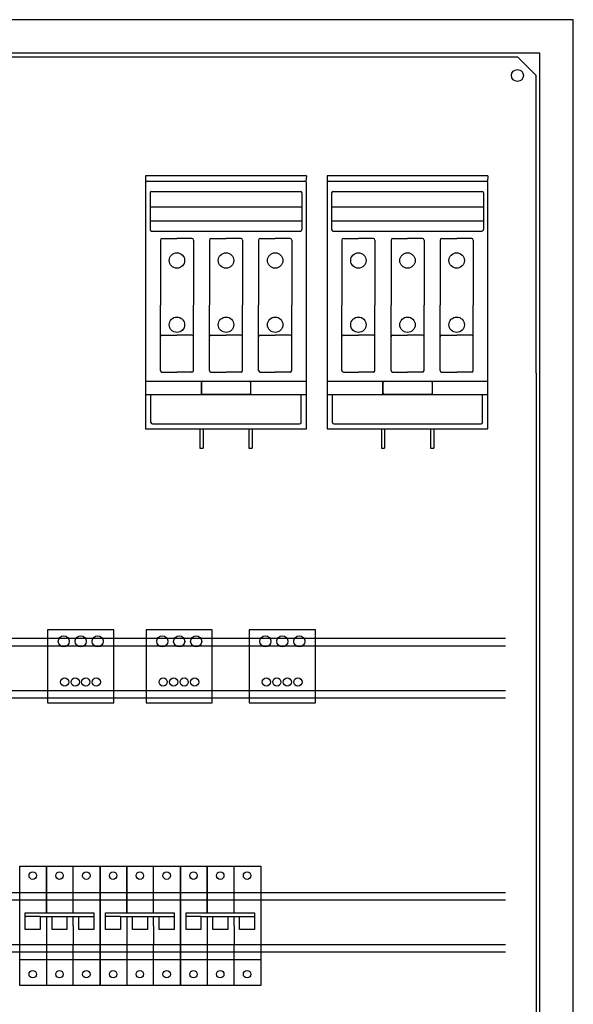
# Model space of a CAD drawing. Header units: centimetres. Extents: x -4250 to -484, y 169 to 6592.
# Tile 109 of 178: x -1899 to -1862, y 4809 to 4875. Entities that reach past the tile are written whole.
import ezdxf

# ---------------------------------------------------------------- set-up
doc = ezdxf.new("R2010")
doc.units = ezdxf.units.CM
for name, color, linetype in [('1', 7, 'Continuous'), ('devices', 7, 'Continuous'), ('OZNACZENIE', 7, 'Continuous'), ('w0', 7, 'Continuous')]:
    doc.layers.add(name, color=color, linetype=linetype)

# ---------------------------------------------------------------- blocks, each defined once
blk = doc.blocks.new('111712_332258856')
at = {"layer": 'w0'}
for p, q in [((60, 100), (0, 100)), ((60, 80), (60, 100)), ((57.75, 97.75), (2.25, 97.75)), ((3.75, 97.5), (56.25, 97.5)), ((57.5, 96.25), (56.25, 97.5)), ((57.75, 77.75), (57.75, 97.75)), ((57.5, 76.25), (57.5, 96.25)), ((60, 0), (60, 80)), ((57.75, 2.25), (57.75, 77.75)), ((57.5, 76.25), (57.5, 3.75))]:
    blk.add_line(p, q, dxfattribs=at)
blk.add_circle((56.25, 96.25), 0.4, dxfattribs=at)
at = {"flags": 1}
for tag, p in [('BD', (-4.191, 2.95)), ('NK', (-4.191, 2.186)), ('typ', (-4.191, 1.44)), ('po', (-4.191, 0.676))]:
    blk.add_attdef(tag, p, '', height=0.5, dxfattribs=at)
blk = doc.blocks.new('293595_1447705494')
for p, q in [((0, 4), (48.8, 4)), ((0, 3.5), (48.8, 3.5)), ((0, 0.5), (48.8, 0.5)), ((0, 0), (48.8, 0))]:
    blk.add_line(p, q)
at = {"flags": 1}
for tag, p in [('BD', (50.579, 4.07)), ('NK', (50.579, 2.078)), ('TYP', (50.579, 0.478)), ('PO', (50.579, -1.059))]:
    blk.add_attdef(tag, p, '', height=1, dxfattribs=at)
blk = doc.blocks.new('247698_725980249')
for p, q in [((0, -1.75), (0, 6.25)), ((0, 6.25), (1.8, 6.25)), ((1.8, 6.25), (3.6, 6.25)), ((1.8, 3.125), (1.8, 6.25)), ((1.8, 6.25), (1.8, 3.125)), ((3.6, 6.25), (5.4, 6.25)), ((3.6, 3.125), (3.6, 6.25)), ((5.4, 6.25), (5.4, -1.75)), ((0, 4.5), (1.8, 4.5)), ((1.8, 4.5), (3.6, 4.5)), ((3.6, 4.5), (5.4, 4.5)), ((0.375, 2.875), (0.375, 3.125)), ((0.375, 3.125), (4.975, 3.125)), ((0.375, 2), (0.375, 2.875)), ((1.375, 2.875), (0.375, 2.875)), ((0.375, 2.875), (0.375, 2.875)), ((0.375, 2.875), (0.375, 2.875)), ((1.375, 2.875), (1.375, 2)), ((1.375, 2.875), (4.975, 2.875)), ((1.8, 2.875), (1.8, -1.75)), ((2.175, 2), (2.175, 2.875)), ((3.175, 2.875), (3.175, 2)), ((3.6, 2.25), (3.6, 2.875)), ((3.975, 2), (3.975, 2.875)), ((3.975, 2.875), (3.975, 2.875)), ((3.975, 2.875), (3.975, 2.875)), ((4.975, 3.125), (4.975, 2.75)), ((4.975, 3.125), (4.975, 3.125)), ((4.975, 2.875), (4.975, 2)), ((4.975, 2.875), (4.975, 2.875)), ((4.975, 2.875), (4.975, 2.875)), ((4.975, 2.875), (4.975, 2.875)), ((1.375, 2), (0.375, 2)), ((3.175, 2), (2.175, 2)), ((3.6, 2.25), (3.6, 0.989)), ((4.975, 2), (3.975, 2)), ((3.6, -1.75), (3.6, 0.989)), ((0, 0), (1.8, 0)), ((1.8, 0), (3.6, 0)), ((3.6, 0), (5.4, 0)), ((1.8, -1.75), (0, -1.75)), ((3.6, -1.75), (1.8, -1.75)), ((5.4, -1.75), (3.6, -1.75))]:
    blk.add_line(p, q)
for centre in [(0.875, 5.625), (2.675, 5.625), (4.475, 5.625), (0.875, -1), (2.675, -1), (4.475, -1)]:
    blk.add_circle(centre, 0.25)
at = {"flags": 1}
for tag, p in [('BD', (6.637, 5.482)), ('NK', (6.637, 2.919)), ('TYP', (6.637, 0.727)), ('PO', (6.637, -1.51))]:
    blk.add_attdef(tag, p, '', height=0.5, dxfattribs=at)
blk = doc.blocks.new('289967_115225315')
at = {"layer": 'devices'}
blk.add_lwpolyline([(0, 0), (4.45, 0), (4.45, 4.9), (0, 4.9)], close=True, dxfattribs=at)
for centre, radius in [((1.085, 4.129), 0.372), ((2.225, 4.129), 0.372), ((3.365, 4.129), 0.372), ((1.148, 1.396), 0.276), ((1.854, 1.396), 0.276), ((2.56, 1.396), 0.276), ((3.266, 1.396), 0.276)]:
    blk.add_circle(centre, radius, dxfattribs=at)
at = {"flags": 1}
for tag, p in [('BD', (73.893, 16.217)), ('NK', (73.893, 14.225)), ('TYP', (73.893, 12.625)), ('PO', (73.893, 11.087))]:
    blk.add_attdef(tag, p, '', height=1, dxfattribs=at)
at = {"layer": 'OZNACZENIE'}
blk.add_attdef('OZ', (2.787, 5.212), '', height=1, rotation=90, dxfattribs=at)
blk = doc.blocks.new('F284692')
for p, q in [((0, 17), (0, 16.541)), ((10.8, 17), (0, 17)), ((0.1, 16.641), (10.7, 16.641)), ((10.8, 17), (10.771, 16.611)), ((0, 16.541), (0, 0)), ((0.399, 15.95), (10.401, 15.95)), ((10.8, 0), (10.8, 16.541)), ((0.299, 15.85), (0.299, 13.387)), ((10.501, 15.85), (10.501, 13.387)), ((0.299, 14.915), (10.501, 14.915)), ((0.299, 13.978), (10.501, 13.978)), ((0.399, 13.287), (10.401, 13.287)), ((0.989, 12.687), (0.989, 8.3)), ((1.089, 12.787), (2.1, 12.787)), ((3.111, 12.787), (2.1, 12.787)), ((3.211, 12.687), (3.211, 8.3)), ((4.289, 12.687), (4.289, 8.3)), ((4.389, 12.787), (5.4, 12.787)), ((6.411, 12.787), (5.4, 12.787)), ((6.511, 12.687), (6.511, 8.3)), ((7.589, 12.687), (7.589, 8.3)), ((7.689, 12.787), (8.7, 12.787)), ((9.711, 12.787), (8.7, 12.787)), ((9.811, 12.687), (9.811, 8.3)), ((0.989, 3.913), (0.989, 8.3)), ((3.211, 3.913), (3.211, 8.3)), ((4.289, 3.913), (4.289, 8.3)), ((6.511, 3.913), (6.511, 8.3)), ((7.589, 3.913), (7.589, 8.3)), ((9.811, 3.913), (9.811, 8.3)), ((1.089, 6.291), (2.1, 6.291)), ((3.111, 6.291), (2.1, 6.291)), ((4.389, 6.291), (5.4, 6.291)), ((6.411, 6.291), (5.4, 6.291)), ((7.689, 6.291), (8.7, 6.291)), ((9.711, 6.291), (8.7, 6.291)), ((1.089, 3.813), (2.1, 3.813)), ((3.111, 3.813), (2.1, 3.813)), ((4.389, 3.813), (5.4, 3.813)), ((6.411, 3.813), (5.4, 3.813)), ((7.689, 3.813), (8.7, 3.813)), ((9.711, 3.813), (8.7, 3.813)), ((0, 3.211), (10.8, 3.211)), ((3.75, 3.211), (7.05, 3.211)), ((3.75, 3.211), (3.75, 2.4)), ((3.75, 2.3), (3.75, 3.111)), ((3.85, 3.211), (6.95, 3.211)), ((7.05, 3.211), (7.05, 2.4)), ((7.05, 3.111), (7.05, 2.3)), ((0, 2.3), (10.8, 2.3)), ((0.355, 0.433), (0.355, 2.3)), ((7.05, 2.3), (3.75, 2.3)), ((10.445, 0.433), (10.445, 2.3)), ((0, 0), (10.8, 0)), ((0.455, 0.333), (10.345, 0.333)), ((3.641, 0), (3.641, -1.3)), ((3.859, 0), (3.859, -1.3)), ((6.941, 0), (6.941, -1.3)), ((7.159, 0), (7.159, -1.3)), ((3.641, -1.3), (3.859, -1.3)), ((6.941, -1.3), (7.159, -1.3))]:
    blk.add_line(p, q)
for centre in [(2.1, 11.308), (5.4, 11.308), (8.7, 11.308), (2.1, 6.993), (5.4, 6.993), (8.7, 6.993)]:
    blk.add_circle(centre, 0.518)
for centre, start, end in [((0.1, 16.541), 90, 180), ((10.7, 16.541), 0, 90), ((0.399, 15.85), 90, 180), ((10.401, 15.85), 0, 90), ((0.399, 13.387), 180, 270), ((10.401, 13.387), 270, 360), ((1.089, 12.687), 90, 180), ((3.111, 12.687), 0, 90), ((4.389, 12.687), 90, 180), ((6.411, 12.687), 0, 90), ((7.689, 12.687), 90, 180), ((9.711, 12.687), 0, 90), ((1.089, 6.191), 90, 180), ((3.111, 6.191), 0, 90), ((4.389, 6.191), 90, 180), ((6.411, 6.191), 0, 90), ((7.689, 6.191), 90, 180), ((9.711, 6.191), 0, 90), ((1.089, 3.913), 180, 270), ((3.111, 3.913), 270, 360), ((4.389, 3.913), 180, 270), ((6.411, 3.913), 270, 360), ((7.689, 3.913), 180, 270), ((9.711, 3.913), 270, 360), ((3.85, 3.111), 90, 180), ((6.95, 3.111), 0, 90), ((3.85, 2.4), 180, 270), ((6.95, 2.4), 270, 360), ((0.455, 0.433), 180, 270), ((10.345, 0.433), 270, 360)]:
    blk.add_arc(centre, 0.1, start, end)
at = {"flags": 1}
for tag, p in [('BD', (12.698, 17.585)), ('NK', (12.698, 15.022)), ('TYP', (12.698, 12.83)), ('PO', (12.698, 10.593))]:
    blk.add_attdef(tag, p, '', height=0.5, dxfattribs=at)

msp = doc.modelspace()

# ---------------------------------------------------------------- block references
for p in [(-1890.5181, 4847.702), (-1878.3236, 4847.702)]:
    msp.add_blockref('F284692', p)
at = {"layer": '1'}
for name, p in [('111712_332258856', (-1921.7882, 4775.1945)), ('289967_115225315', (-1897.1027, 4829.2916)), ('289967_115225315', (-1890.4888, 4829.2916)), ('289967_115225315', (-1883.5562, 4829.2916)), ('293595_1447705494', (-1915.1407, 4829.6266)), ('247698_725980249', (-1898.9794, 4812.0526)), ('247698_725980249', (-1893.5794, 4812.0526)), ('247698_725980249', (-1888.1794, 4812.0526)), ('293595_1447705494', (-1915.1407, 4812.5526))]:
    msp.add_blockref(name, p, dxfattribs=at)

doc.saveas('drawing.dxf')
